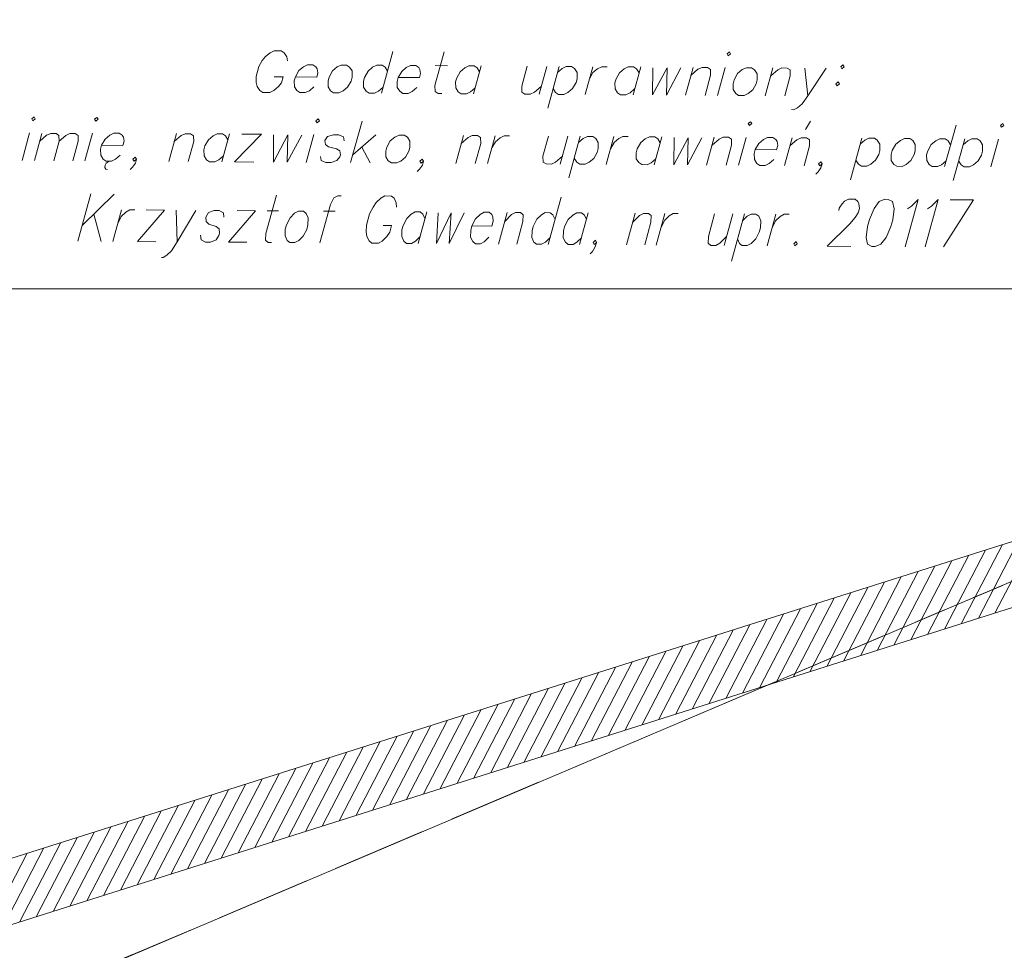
# Model space of a CAD drawing. Header units: metres. Extents: x 5554594 to 5556205, y 5636132 to 5636668.
# Tile 145 of 168: x 5555437 to 5555453, y 5636484 to 5636499. Entities that reach past the tile are written whole.
import ezdxf

# ---------------------------------------------------------------- set-up
doc = ezdxf.new("R2010")
doc.units = ezdxf.units.M
doc.header["$MEASUREMENT"] = 0
doc.header["$XCLIPFRAME"] = 0
doc.linetypes.add('PRZER1-1', pattern=[2, 1, -1])
doc.linetypes.add('PRZER3-1', pattern=[4, 3, -1])
for name, color, linetype, lineweight in [('#RAMKA', 7, 'Continuous', 18), ('#RASTER', 7, 'Continuous', 18), ('#zakres', 7, 'Continuous', 18)]:
    doc.layers.add(name, color=color, linetype=linetype, lineweight=lineweight)
for name, color, linetype, lineweight, true_color in [('GESDZI', 18, 'Continuous', 18, 0x0a0909), ('GESKKL', 96, 'PRZER3-1', 18, 0x008000), ('GESUZY', 96, 'PRZER1-1', 18, 0x008000)]:
    doc.layers.add(name, color=color, linetype=linetype, lineweight=lineweight, true_color=true_color)
picture_1 = doc.add_image_def('image2.tif', size_in_pixel=(18897, 11811))

# ---------------------------------------------------------------- blocks, each defined once
blk = doc.blocks.new('*U1206')
at = {"layer": '#RAMKA', "color": 7, "linetype": 'ByBlock', "lineweight": 18}
blk.add_line((5555437.464, 5636497.469), (5555437.343, 5636497.027), dxfattribs=at)
at = {"layer": '#RAMKA', "color": 7, "linetype": 'ByBlock', "lineweight": 18, "flags": 128}
blk.add_lwpolyline([(5555437.496, 5636497.688), (5555437.516, 5636497.656), (5555437.553, 5636497.687), (5555437.533, 5636497.719), (5555437.496, 5636497.688)], dxfattribs=at)
blk = doc.blocks.new('*U1207')
at = {"layer": '#RAMKA', "color": 7, "linetype": 'ByBlock', "lineweight": 18}
blk.add_line((5555437.658, 5636497.458), (5555437.54, 5636497.026), dxfattribs=at)
at = {"layer": '#RAMKA', "color": 7, "linetype": 'ByBlock', "lineweight": 18, "flags": 128}
for points in [[(5555437.625, 5636497.336), (5555437.732, 5636497.427), (5555437.8, 5636497.457), (5555437.883, 5636497.456), (5555437.929, 5636497.425), (5555437.932, 5636497.334), (5555437.846, 5636497.024)], [(5555437.932, 5636497.334), (5555438.039, 5636497.424), (5555438.103, 5636497.455), (5555438.185, 5636497.454), (5555438.232, 5636497.423), (5555438.234, 5636497.332), (5555438.149, 5636497.022)]]:
    blk.add_lwpolyline(points, dxfattribs=at)
blk = doc.blocks.new('*U1208')
at = {"layer": '#RAMKA', "color": 7, "linetype": 'ByBlock', "lineweight": 18}
blk.add_line((5555438.462, 5636497.462), (5555438.341, 5636497.021), dxfattribs=at)
at = {"layer": '#RAMKA', "color": 7, "linetype": 'ByBlock', "lineweight": 18, "flags": 128}
blk.add_lwpolyline([(5555438.494, 5636497.681), (5555438.514, 5636497.65), (5555438.551, 5636497.681), (5555438.531, 5636497.712), (5555438.494, 5636497.681)], dxfattribs=at)
blk = doc.blocks.new('*U1209')
at = {"layer": '#RAMKA', "color": 7, "linetype": 'ByBlock', "lineweight": 18}
for p, q in [((5555438.708, 5636497.008), (5555438.679, 5636496.987)), ((5555438.739, 5636497.018), (5555438.708, 5636497.008)), ((5555438.66, 5636496.951), (5555438.659, 5636496.914)), ((5555438.659, 5636496.914), (5555438.675, 5636496.888)), ((5555438.679, 5636496.987), (5555438.66, 5636496.951)), ((5555438.675, 5636496.888), (5555438.702, 5636496.883))]:
    blk.add_line(p, q, dxfattribs=at)
at = {"layer": '#RAMKA', "color": 7, "linetype": 'ByBlock', "lineweight": 18, "flags": 128}
blk.add_lwpolyline([(5555438.606, 5636497.269), (5555438.944, 5636497.267), (5555438.962, 5636497.334), (5555438.952, 5636497.397), (5555438.932, 5636497.428), (5555438.884, 5636497.46), (5555438.8, 5636497.46), (5555438.735, 5636497.429), (5555438.662, 5636497.367), (5555438.606, 5636497.269), (5555438.589, 5636497.206), (5555438.592, 5636497.113), (5555438.631, 5636497.05), (5555438.678, 5636497.018), (5555438.763, 5636497.018), (5555438.828, 5636497.049), (5555438.901, 5636497.111)], dxfattribs=at)
blk = doc.blocks.new('*U1210')
at = {"layer": '#RAMKA', "color": 7, "linetype": 'ByBlock', "lineweight": 18}
blk.add_line((5555439.794, 5636497.454), (5555439.672, 5636497.012), dxfattribs=at)
at = {"layer": '#RAMKA', "color": 7, "linetype": 'ByBlock', "lineweight": 18, "flags": 128}
blk.add_lwpolyline([(5555439.759, 5636497.329), (5555439.869, 5636497.422), (5555439.934, 5636497.453), (5555440.019, 5636497.452), (5555440.066, 5636497.421), (5555440.069, 5636497.327), (5555439.981, 5636497.01)], dxfattribs=at)
blk = doc.blocks.new('*U1211')
at = {"layer": '#RAMKA', "color": 7, "linetype": 'ByBlock', "lineweight": 18}
blk.add_line((5555440.637, 5636497.448), (5555440.516, 5636497.006), dxfattribs=at)
at = {"layer": '#RAMKA', "color": 7, "linetype": 'ByBlock', "lineweight": 18, "flags": 128}
blk.add_lwpolyline([(5555440.611, 5636497.354), (5555440.572, 5636497.417), (5555440.525, 5636497.449), (5555440.44, 5636497.449), (5555440.376, 5636497.419), (5555440.302, 5636497.356), (5555440.247, 5636497.258), (5555440.23, 5636497.195), (5555440.232, 5636497.102), (5555440.271, 5636497.039), (5555440.319, 5636497.007), (5555440.403, 5636497.007), (5555440.468, 5636497.038), (5555440.541, 5636497.1)], dxfattribs=at)
blk = doc.blocks.new('*U1212')
at = {"layer": '#RAMKA', "color": 7, "linetype": 'ByBlock', "lineweight": 18}
for p, q in [((5555441.143, 5636497.445), (5555440.713, 5636497.005)), ((5555440.834, 5636497.447), (5555441.143, 5636497.445)), ((5555440.713, 5636497.005), (5555441.022, 5636497.003))]:
    blk.add_line(p, q, dxfattribs=at)
blk = doc.blocks.new('*U1213')
at = {"layer": '#RAMKA', "color": 7, "linetype": 'ByBlock', "lineweight": 18}
blk.add_line((5555441.977, 5636497.439), (5555441.855, 5636496.997), dxfattribs=at)
at = {"layer": '#RAMKA', "color": 7, "linetype": 'ByBlock', "lineweight": 18, "flags": 128}
blk.add_lwpolyline([(5555442.009, 5636497.658), (5555442.028, 5636497.626), (5555442.065, 5636497.657), (5555442.045, 5636497.689), (5555442.009, 5636497.658)], dxfattribs=at)
blk = doc.blocks.new('*U1214')
at = {"layer": '#RAMKA', "color": 7, "linetype": 'ByBlock', "lineweight": 18}
for p, q in [((5555442.74, 5636497.653), (5555442.558, 5636496.993)), ((5555442.961, 5636497.433), (5555442.593, 5636497.117)), ((5555442.739, 5636497.241), (5555442.868, 5636496.99))]:
    blk.add_line(p, q, dxfattribs=at)
blk = doc.blocks.new('*U1215')
at = {"layer": '#RAMKA', "color": 7, "linetype": 'ByBlock', "lineweight": 18}
blk.add_line((5555444.348, 5636497.423), (5555444.227, 5636496.981), dxfattribs=at)
at = {"layer": '#RAMKA', "color": 7, "linetype": 'ByBlock', "lineweight": 18, "flags": 128}
blk.add_lwpolyline([(5555444.314, 5636497.299), (5555444.424, 5636497.392), (5555444.489, 5636497.422), (5555444.573, 5636497.422), (5555444.621, 5636497.39), (5555444.623, 5636497.297), (5555444.536, 5636496.979)], dxfattribs=at)
blk = doc.blocks.new('*U1216')
at = {"layer": '#RAMKA', "color": 7, "linetype": 'ByBlock', "lineweight": 18}
blk.add_line((5555444.855, 5636497.42), (5555444.733, 5636496.978), dxfattribs=at)
at = {"layer": '#RAMKA', "color": 7, "linetype": 'ByBlock', "lineweight": 18, "flags": 128}
blk.add_lwpolyline([(5555444.802, 5636497.228), (5555444.857, 5636497.326), (5555444.93, 5636497.388), (5555444.995, 5636497.419), (5555445.08, 5636497.418)], dxfattribs=at)
blk = doc.blocks.new('*U1217')
at = {"layer": '#RAMKA', "color": 7, "linetype": 'ByBlock', "lineweight": 18}
blk.add_line((5555446.008, 5636497.412), (5555445.886, 5636496.97), dxfattribs=at)
at = {"layer": '#RAMKA', "color": 7, "linetype": 'ByBlock', "lineweight": 18, "flags": 128}
blk.add_lwpolyline([(5555445.698, 5636497.414), (5555445.611, 5636497.097), (5555445.613, 5636497.003), (5555445.661, 5636496.972), (5555445.745, 5636496.971), (5555445.81, 5636497.002), (5555445.92, 5636497.095)], dxfattribs=at)
blk = doc.blocks.new('*U1218')
at = {"layer": '#RAMKA', "color": 7, "linetype": 'ByBlock', "lineweight": 18}
blk.add_line((5555446.204, 5636497.411), (5555446.023, 5636496.751), dxfattribs=at)
at = {"layer": '#RAMKA', "color": 7, "linetype": 'ByBlock', "lineweight": 18, "flags": 128}
blk.add_lwpolyline([(5555446.179, 5636497.317), (5555446.252, 5636497.379), (5555446.317, 5636497.41), (5555446.401, 5636497.41), (5555446.449, 5636497.378), (5555446.488, 5636497.315), (5555446.489, 5636497.216), (5555446.472, 5636497.154), (5555446.418, 5636497.061), (5555446.345, 5636496.999), (5555446.28, 5636496.968), (5555446.195, 5636496.968), (5555446.148, 5636497), (5555446.109, 5636497.063)], dxfattribs=at)
blk = doc.blocks.new('*U1219')
at = {"layer": '#RAMKA', "color": 7, "linetype": 'ByBlock', "lineweight": 18}
blk.add_line((5555446.739, 5636497.407), (5555446.617, 5636496.966), dxfattribs=at)
at = {"layer": '#RAMKA', "color": 7, "linetype": 'ByBlock', "lineweight": 18, "flags": 128}
blk.add_lwpolyline([(5555446.686, 5636497.215), (5555446.741, 5636497.314), (5555446.814, 5636497.376), (5555446.879, 5636497.407), (5555446.964, 5636497.406)], dxfattribs=at)
blk = doc.blocks.new('*U1220')
at = {"layer": '#RAMKA', "color": 7, "linetype": 'ByBlock', "lineweight": 18}
blk.add_line((5555447.498, 5636497.402), (5555447.376, 5636496.961), dxfattribs=at)
at = {"layer": '#RAMKA', "color": 7, "linetype": 'ByBlock', "lineweight": 18, "flags": 128}
blk.add_lwpolyline([(5555447.472, 5636497.309), (5555447.433, 5636497.372), (5555447.386, 5636497.403), (5555447.301, 5636497.404), (5555447.236, 5636497.373), (5555447.163, 5636497.311), (5555447.108, 5636497.212), (5555447.09, 5636497.15), (5555447.093, 5636497.056), (5555447.132, 5636496.993), (5555447.18, 5636496.962), (5555447.264, 5636496.961), (5555447.329, 5636496.992), (5555447.402, 5636497.054)], dxfattribs=at)
blk = doc.blocks.new('*U1221')
at = {"layer": '#RAMKA', "color": 7, "linetype": 'ByBlock', "lineweight": 18}
blk.add_line((5555448.331, 5636497.397), (5555448.21, 5636496.955), dxfattribs=at)
at = {"layer": '#RAMKA', "color": 7, "linetype": 'ByBlock', "lineweight": 18, "flags": 128}
blk.add_lwpolyline([(5555448.297, 5636497.272), (5555448.407, 5636497.365), (5555448.472, 5636497.396), (5555448.556, 5636497.395), (5555448.604, 5636497.364), (5555448.606, 5636497.27), (5555448.519, 5636496.953)], dxfattribs=at)
blk = doc.blocks.new('*U1222')
at = {"layer": '#RAMKA', "color": 7, "linetype": 'ByBlock', "lineweight": 18}
blk.add_line((5555448.838, 5636497.394), (5555448.716, 5636496.952), dxfattribs=at)
at = {"layer": '#RAMKA', "color": 7, "linetype": 'ByBlock', "lineweight": 18, "flags": 128}
blk.add_lwpolyline([(5555448.869, 5636497.612), (5555448.889, 5636497.581), (5555448.926, 5636497.612), (5555448.906, 5636497.643), (5555448.869, 5636497.612)], dxfattribs=at)
blk = doc.blocks.new('*U1223')
at = {"layer": '#RAMKA', "color": 7, "linetype": 'ByBlock', "lineweight": 18}
for p, q in [((5555449.778, 5636497.517), (5555449.857, 5636497.652)), ((5555449.569, 5636497.389), (5555449.447, 5636496.947))]:
    blk.add_line(p, q, dxfattribs=at)
at = {"layer": '#RAMKA', "color": 7, "linetype": 'ByBlock', "lineweight": 18, "flags": 128}
blk.add_lwpolyline([(5555449.534, 5636497.264), (5555449.644, 5636497.357), (5555449.709, 5636497.388), (5555449.794, 5636497.387), (5555449.841, 5636497.356), (5555449.844, 5636497.262), (5555449.756, 5636496.945)], dxfattribs=at)
blk = doc.blocks.new('*U1224')
at = {"layer": '#RAMKA', "color": 7, "linetype": 'ByBlock', "lineweight": 18}
blk.add_line((5555450.675, 5636497.381), (5555450.493, 5636496.721), dxfattribs=at)
at = {"layer": '#RAMKA', "color": 7, "linetype": 'ByBlock', "lineweight": 18, "flags": 128}
blk.add_lwpolyline([(5555450.649, 5636497.288), (5555450.722, 5636497.35), (5555450.787, 5636497.381), (5555450.872, 5636497.38), (5555450.919, 5636497.348), (5555450.958, 5636497.286), (5555450.959, 5636497.187), (5555450.942, 5636497.124), (5555450.888, 5636497.031), (5555450.815, 5636496.969), (5555450.75, 5636496.938), (5555450.666, 5636496.939), (5555450.618, 5636496.97), (5555450.579, 5636497.033)], dxfattribs=at)
blk = doc.blocks.new('*U1225')
at = {"layer": '#RAMKA', "color": 7, "linetype": 'ByBlock', "lineweight": 18}
blk.add_line((5555452.169, 5636497.59), (5555451.987, 5636496.93), dxfattribs=at)
at = {"layer": '#RAMKA', "color": 7, "linetype": 'ByBlock', "lineweight": 18, "flags": 128}
blk.add_lwpolyline([(5555452.083, 5636497.278), (5555452.044, 5636497.341), (5555451.997, 5636497.373), (5555451.912, 5636497.373), (5555451.847, 5636497.342), (5555451.774, 5636497.28), (5555451.719, 5636497.182), (5555451.701, 5636497.119), (5555451.704, 5636497.026), (5555451.743, 5636496.963), (5555451.791, 5636496.931), (5555451.875, 5636496.931), (5555451.94, 5636496.961), (5555452.013, 5636497.023)], dxfattribs=at)
blk = doc.blocks.new('*U1226')
at = {"layer": '#RAMKA', "color": 7, "linetype": 'ByBlock', "lineweight": 18}
blk.add_line((5555452.306, 5636497.37), (5555452.124, 5636496.71), dxfattribs=at)
at = {"layer": '#RAMKA', "color": 7, "linetype": 'ByBlock', "lineweight": 18, "flags": 128}
blk.add_lwpolyline([(5555452.28, 5636497.277), (5555452.354, 5636497.339), (5555452.418, 5636497.37), (5555452.503, 5636497.369), (5555452.55, 5636497.338), (5555452.589, 5636497.275), (5555452.59, 5636497.176), (5555452.573, 5636497.113), (5555452.519, 5636497.02), (5555452.446, 5636496.958), (5555452.381, 5636496.927), (5555452.297, 5636496.928), (5555452.249, 5636496.959), (5555452.21, 5636497.022)], dxfattribs=at)
blk = doc.blocks.new('*U1227')
at = {"layer": '#RAMKA', "color": 7, "linetype": 'ByBlock', "lineweight": 18}
blk.add_line((5555452.84, 5636497.367), (5555452.719, 5636496.925), dxfattribs=at)
at = {"layer": '#RAMKA', "color": 7, "linetype": 'ByBlock', "lineweight": 18, "flags": 128}
blk.add_lwpolyline([(5555452.872, 5636497.585), (5555452.892, 5636497.554), (5555452.928, 5636497.585), (5555452.909, 5636497.616), (5555452.872, 5636497.585)], dxfattribs=at)
blk = doc.blocks.new('*U1228')
at = {"layer": '#RAMKA', "color": 7, "linetype": 'ByBlock', "lineweight": 18}
for p, q in [((5555438.433, 5636496.496), (5555438.228, 5636495.747)), ((5555438.806, 5636496.493), (5555438.296, 5636495.994)), ((5555438.482, 5636496.176), (5555438.6, 5636495.744))]:
    blk.add_line(p, q, dxfattribs=at)
blk = doc.blocks.new('*U1229')
at = {"layer": '#RAMKA', "color": 7, "linetype": 'ByBlock', "lineweight": 18}
blk.add_line((5555438.921, 5636496.244), (5555438.783, 5636495.743), dxfattribs=at)
at = {"layer": '#RAMKA', "color": 7, "linetype": 'ByBlock', "lineweight": 18, "flags": 128}
blk.add_lwpolyline([(5555438.861, 5636496.026), (5555438.918, 5636496.138), (5555438.99, 5636496.208), (5555439.053, 5636496.243), (5555439.131, 5636496.243)], dxfattribs=at)
blk = doc.blocks.new('*U1230')
at = {"layer": '#RAMKA', "color": 7, "linetype": 'ByBlock', "lineweight": 18}
for p, q in [((5555439.604, 5636496.24), (5555439.177, 5636495.741)), ((5555439.315, 5636496.242), (5555439.604, 5636496.24)), ((5555439.177, 5636495.741), (5555439.466, 5636495.739))]:
    blk.add_line(p, q, dxfattribs=at)
blk = doc.blocks.new('*U1231')
at = {"layer": '#RAMKA', "color": 7, "linetype": 'ByBlock', "lineweight": 18}
blk.add_line((5555439.788, 5636496.238), (5555439.808, 5636495.736), dxfattribs=at)
at = {"layer": '#RAMKA', "color": 7, "linetype": 'ByBlock', "lineweight": 18, "flags": 128}
blk.add_lwpolyline([(5555440.103, 5636496.236), (5555439.808, 5636495.736), (5555439.716, 5636495.595), (5555439.644, 5636495.525), (5555439.582, 5636495.49), (5555439.556, 5636495.49)], dxfattribs=at)
blk = doc.blocks.new('*U1232')
at = {"layer": '#RAMKA', "color": 7, "linetype": 'ByBlock', "lineweight": 18}
for p, q in [((5555441.049, 5636496.23), (5555440.622, 5636495.731)), ((5555440.76, 5636496.232), (5555441.049, 5636496.23)), ((5555440.622, 5636495.731), (5555440.911, 5636495.729))]:
    blk.add_line(p, q, dxfattribs=at)
blk = doc.blocks.new('*U1233')
at = {"layer": '#RAMKA', "color": 7, "linetype": 'ByBlock', "lineweight": 18}
blk.add_line((5555441.233, 5636496.229), (5555441.416, 5636496.228), dxfattribs=at)
at = {"layer": '#RAMKA', "color": 7, "linetype": 'ByBlock', "lineweight": 18, "flags": 128}
blk.add_lwpolyline([(5555441.38, 5636496.476), (5555441.213, 5636495.869), (5555441.21, 5636495.762), (5555441.252, 5636495.727), (5555441.305, 5636495.726)], dxfattribs=at)
blk = doc.blocks.new('*U1234')
at = {"layer": '#RAMKA', "color": 7, "linetype": 'ByBlock', "lineweight": 18}
blk.add_line((5555442.13, 5636496.223), (5555442.314, 5636496.222), dxfattribs=at)
at = {"layer": '#RAMKA', "color": 7, "linetype": 'ByBlock', "lineweight": 18, "flags": 128}
blk.add_lwpolyline([(5555442.408, 5636496.469), (5555442.356, 5636496.469), (5555442.293, 5636496.434), (5555442.238, 5636496.328), (5555442.071, 5636495.721)], dxfattribs=at)
blk = doc.blocks.new('*U1235')
at = {"layer": '#RAMKA', "color": 7, "linetype": 'ByBlock', "lineweight": 18}
blk.add_line((5555443.077, 5636495.998), (5555443.208, 5636495.997), dxfattribs=at)
at = {"layer": '#RAMKA', "color": 7, "linetype": 'ByBlock', "lineweight": 18, "flags": 128}
blk.add_lwpolyline([(5555443.288, 5636496.286), (5555443.281, 5636496.357), (5555443.248, 5636496.428), (5555443.205, 5636496.464), (5555443.1, 5636496.465), (5555443.038, 5636496.429), (5555442.966, 5636496.359), (5555442.915, 5636496.289), (5555442.86, 5636496.183), (5555442.81, 5636496), (5555442.807, 5636495.894), (5555442.818, 5636495.823), (5555442.851, 5636495.752), (5555442.894, 5636495.716), (5555442.999, 5636495.715), (5555443.061, 5636495.75), (5555443.133, 5636495.821), (5555443.179, 5636495.891), (5555443.208, 5636495.997)], dxfattribs=at)
blk = doc.blocks.new('*U1236')
at = {"layer": '#RAMKA', "color": 7, "linetype": 'ByBlock', "lineweight": 18}
blk.add_line((5555443.767, 5636496.212), (5555443.629, 5636495.711), dxfattribs=at)
at = {"layer": '#RAMKA', "color": 7, "linetype": 'ByBlock', "lineweight": 18, "flags": 128}
blk.add_lwpolyline([(5555443.738, 5636496.106), (5555443.705, 5636496.177), (5555443.662, 5636496.213), (5555443.583, 5636496.213), (5555443.521, 5636496.178), (5555443.449, 5636496.108), (5555443.392, 5636495.996), (5555443.373, 5636495.925), (5555443.37, 5636495.819), (5555443.403, 5636495.748), (5555443.445, 5636495.712), (5555443.524, 5636495.712), (5555443.587, 5636495.747), (5555443.659, 5636495.817)], dxfattribs=at)
blk = doc.blocks.new('*U1237')
at = {"layer": '#RAMKA', "color": 7, "linetype": 'ByBlock', "lineweight": 18}
blk.add_line((5555445.045, 5636496.204), (5555444.907, 5636495.702), dxfattribs=at)
at = {"layer": '#RAMKA', "color": 7, "linetype": 'ByBlock', "lineweight": 18, "flags": 128}
blk.add_lwpolyline([(5555445.006, 5636496.062), (5555445.114, 5636496.168), (5555445.176, 5636496.203), (5555445.255, 5636496.202), (5555445.297, 5636496.166), (5555445.294, 5636496.06), (5555445.196, 5636495.701)], dxfattribs=at)
blk = doc.blocks.new('*U1238')
at = {"layer": '#RAMKA', "color": 7, "linetype": 'ByBlock', "lineweight": 18}
blk.add_line((5555445.901, 5636496.446), (5555445.695, 5636495.697), dxfattribs=at)
at = {"layer": '#RAMKA', "color": 7, "linetype": 'ByBlock', "lineweight": 18, "flags": 128}
blk.add_lwpolyline([(5555445.803, 5636496.092), (5555445.77, 5636496.163), (5555445.727, 5636496.199), (5555445.649, 5636496.2), (5555445.586, 5636496.165), (5555445.514, 5636496.094), (5555445.457, 5636495.982), (5555445.438, 5636495.912), (5555445.435, 5636495.805), (5555445.468, 5636495.734), (5555445.511, 5636495.698), (5555445.59, 5636495.698), (5555445.652, 5636495.733), (5555445.724, 5636495.803)], dxfattribs=at)
blk = doc.blocks.new('*U1239')
at = {"layer": '#RAMKA', "color": 7, "linetype": 'ByBlock', "lineweight": 18}
blk.add_line((5555446.331, 5636496.195), (5555446.194, 5636495.694), dxfattribs=at)
at = {"layer": '#RAMKA', "color": 7, "linetype": 'ByBlock', "lineweight": 18, "flags": 128}
blk.add_lwpolyline([(5555446.302, 5636496.089), (5555446.269, 5636496.16), (5555446.226, 5636496.196), (5555446.148, 5636496.196), (5555446.085, 5636496.161), (5555446.013, 5636496.091), (5555445.956, 5636495.979), (5555445.937, 5636495.908), (5555445.934, 5636495.802), (5555445.967, 5636495.731), (5555446.01, 5636495.695), (5555446.089, 5636495.695), (5555446.151, 5636495.73), (5555446.223, 5636495.8)], dxfattribs=at)
blk = doc.blocks.new('*U1240')
at = {"layer": '#RAMKA', "color": 7, "linetype": 'ByBlock', "lineweight": 18}
blk.add_line((5555447.076, 5636496.19), (5555446.938, 5636495.689), dxfattribs=at)
at = {"layer": '#RAMKA', "color": 7, "linetype": 'ByBlock', "lineweight": 18, "flags": 128}
blk.add_lwpolyline([(5555447.037, 5636496.049), (5555447.145, 5636496.154), (5555447.207, 5636496.189), (5555447.286, 5636496.189), (5555447.329, 5636496.153), (5555447.326, 5636496.047), (5555447.227, 5636495.687)], dxfattribs=at)
blk = doc.blocks.new('*U1241')
at = {"layer": '#RAMKA', "color": 7, "linetype": 'ByBlock', "lineweight": 18}
blk.add_line((5555447.548, 5636496.187), (5555447.411, 5636495.686), dxfattribs=at)
at = {"layer": '#RAMKA', "color": 7, "linetype": 'ByBlock', "lineweight": 18, "flags": 128}
blk.add_lwpolyline([(5555447.488, 5636495.969), (5555447.545, 5636496.081), (5555447.617, 5636496.151), (5555447.68, 5636496.186), (5555447.759, 5636496.186)], dxfattribs=at)
blk = doc.blocks.new('*U1242')
at = {"layer": '#RAMKA', "color": 7, "linetype": 'ByBlock', "lineweight": 18}
blk.add_line((5555448.625, 5636496.18), (5555448.487, 5636495.679), dxfattribs=at)
at = {"layer": '#RAMKA', "color": 7, "linetype": 'ByBlock', "lineweight": 18, "flags": 128}
blk.add_lwpolyline([(5555448.336, 5636496.182), (5555448.237, 5636495.822), (5555448.234, 5636495.716), (5555448.277, 5636495.68), (5555448.356, 5636495.68), (5555448.418, 5636495.715), (5555448.526, 5636495.82)], dxfattribs=at)
blk = doc.blocks.new('*U1243')
at = {"layer": '#RAMKA', "color": 7, "linetype": 'ByBlock', "lineweight": 18}
blk.add_line((5555448.809, 5636496.179), (5555448.603, 5636495.43), dxfattribs=at)
at = {"layer": '#RAMKA', "color": 7, "linetype": 'ByBlock', "lineweight": 18, "flags": 128}
blk.add_lwpolyline([(5555448.78, 5636496.072), (5555448.852, 5636496.143), (5555448.914, 5636496.178), (5555448.993, 5636496.177), (5555449.036, 5636496.142), (5555449.069, 5636496.071), (5555449.064, 5636495.958), (5555449.045, 5636495.888), (5555448.989, 5636495.782), (5555448.917, 5636495.711), (5555448.855, 5636495.676), (5555448.776, 5636495.677), (5555448.734, 5636495.712), (5555448.7, 5636495.784)], dxfattribs=at)
blk = doc.blocks.new('*U1244')
at = {"layer": '#RAMKA', "color": 7, "linetype": 'ByBlock', "lineweight": 18}
blk.add_line((5555449.308, 5636496.175), (5555449.17, 5636495.674), dxfattribs=at)
at = {"layer": '#RAMKA', "color": 7, "linetype": 'ByBlock', "lineweight": 18, "flags": 128}
blk.add_lwpolyline([(5555449.248, 5636495.957), (5555449.305, 5636496.069), (5555449.377, 5636496.139), (5555449.439, 5636496.174), (5555449.518, 5636496.174)], dxfattribs=at)
blk = doc.blocks.new('*U1245')
at = {"layer": '#RAMKA', "color": 7, "linetype": 'ByBlock', "lineweight": 18}
for p, q in [((5555452.445, 5636496.402), (5555451.972, 5636495.656)), ((5555452.073, 5636496.405), (5555452.445, 5636496.402))]:
    blk.add_line(p, q, dxfattribs=at)
blk = doc.blocks.new('*U1246')
at = {"layer": '#RAMKA', "color": 7, "linetype": 'ByBlock', "lineweight": 18}
blk.add_line((5555441.345, 5636498.357), (5555441.486, 5636498.356), dxfattribs=at)
at = {"layer": '#RAMKA', "color": 7, "linetype": 'ByBlock', "lineweight": 18, "flags": 128}
blk.add_lwpolyline([(5555441.556, 5636498.611), (5555441.545, 5636498.673), (5555441.506, 5636498.736), (5555441.458, 5636498.768), (5555441.346, 5636498.768), (5555441.281, 5636498.737), (5555441.207, 5636498.675), (5555441.157, 5636498.613), (5555441.103, 5636498.52), (5555441.059, 5636498.359), (5555441.062, 5636498.265), (5555441.077, 5636498.202), (5555441.116, 5636498.14), (5555441.164, 5636498.108), (5555441.276, 5636498.107), (5555441.341, 5636498.138), (5555441.415, 5636498.2), (5555441.46, 5636498.262), (5555441.486, 5636498.356)], dxfattribs=at)
blk = doc.blocks.new('*U1247')
at = {"layer": '#RAMKA', "color": 7, "linetype": 'ByBlock', "lineweight": 18}
blk.add_line((5555443.23, 5636498.756), (5555443.048, 5636498.096), dxfattribs=at)
at = {"layer": '#RAMKA', "color": 7, "linetype": 'ByBlock', "lineweight": 18, "flags": 128}
blk.add_lwpolyline([(5555443.144, 5636498.444), (5555443.105, 5636498.507), (5555443.057, 5636498.538), (5555442.973, 5636498.539), (5555442.908, 5636498.508), (5555442.835, 5636498.446), (5555442.779, 5636498.347), (5555442.762, 5636498.285), (5555442.765, 5636498.191), (5555442.804, 5636498.128), (5555442.851, 5636498.097), (5555442.936, 5636498.096), (5555443, 5636498.127), (5555443.074, 5636498.189)], dxfattribs=at)
blk = doc.blocks.new('*U1248')
at = {"layer": '#RAMKA', "color": 7, "linetype": 'ByBlock', "lineweight": 18}
blk.add_line((5555443.901, 5636498.533), (5555444.098, 5636498.531), dxfattribs=at)
at = {"layer": '#RAMKA', "color": 7, "linetype": 'ByBlock', "lineweight": 18, "flags": 128}
blk.add_lwpolyline([(5555444.045, 5636498.75), (5555443.898, 5636498.215), (5555443.9, 5636498.121), (5555443.948, 5636498.09), (5555444.004, 5636498.089)], dxfattribs=at)
blk = doc.blocks.new('*U1249')
at = {"layer": '#RAMKA', "color": 7, "linetype": 'ByBlock', "lineweight": 18}
blk.add_line((5555444.632, 5636498.528), (5555444.51, 5636498.086), dxfattribs=at)
at = {"layer": '#RAMKA', "color": 7, "linetype": 'ByBlock', "lineweight": 18, "flags": 128}
blk.add_lwpolyline([(5555444.606, 5636498.434), (5555444.567, 5636498.497), (5555444.52, 5636498.528), (5555444.435, 5636498.529), (5555444.37, 5636498.498), (5555444.297, 5636498.436), (5555444.242, 5636498.338), (5555444.224, 5636498.275), (5555444.227, 5636498.181), (5555444.266, 5636498.119), (5555444.314, 5636498.087), (5555444.398, 5636498.087), (5555444.463, 5636498.117), (5555444.536, 5636498.179)], dxfattribs=at)
blk = doc.blocks.new('*U1250')
at = {"layer": '#RAMKA', "color": 7, "linetype": 'ByBlock', "lineweight": 18}
blk.add_line((5555445.673, 5636498.521), (5555445.551, 5636498.079), dxfattribs=at)
at = {"layer": '#RAMKA', "color": 7, "linetype": 'ByBlock', "lineweight": 18, "flags": 128}
blk.add_lwpolyline([(5555445.363, 5636498.523), (5555445.276, 5636498.206), (5555445.278, 5636498.112), (5555445.326, 5636498.08), (5555445.41, 5636498.08), (5555445.475, 5636498.111), (5555445.585, 5636498.204)], dxfattribs=at)
blk = doc.blocks.new('*U1251')
at = {"layer": '#RAMKA', "color": 7, "linetype": 'ByBlock', "lineweight": 18}
blk.add_line((5555445.869, 5636498.52), (5555445.688, 5636497.859), dxfattribs=at)
at = {"layer": '#RAMKA', "color": 7, "linetype": 'ByBlock', "lineweight": 18, "flags": 128}
blk.add_lwpolyline([(5555445.844, 5636498.426), (5555445.917, 5636498.488), (5555445.982, 5636498.519), (5555446.066, 5636498.518), (5555446.114, 5636498.487), (5555446.153, 5636498.424), (5555446.154, 5636498.325), (5555446.137, 5636498.263), (5555446.083, 5636498.169), (5555446.009, 5636498.107), (5555445.945, 5636498.076), (5555445.86, 5636498.077), (5555445.813, 5636498.108), (5555445.774, 5636498.171)], dxfattribs=at)
blk = doc.blocks.new('*U1252')
at = {"layer": '#RAMKA', "color": 7, "linetype": 'ByBlock', "lineweight": 18}
blk.add_line((5555446.404, 5636498.516), (5555446.282, 5636498.074), dxfattribs=at)
at = {"layer": '#RAMKA', "color": 7, "linetype": 'ByBlock', "lineweight": 18, "flags": 128}
blk.add_lwpolyline([(5555446.351, 5636498.324), (5555446.406, 5636498.422), (5555446.479, 5636498.484), (5555446.544, 5636498.515), (5555446.629, 5636498.514)], dxfattribs=at)
blk = doc.blocks.new('*U1253')
at = {"layer": '#RAMKA', "color": 7, "linetype": 'ByBlock', "lineweight": 18}
blk.add_line((5555447.163, 5636498.511), (5555447.041, 5636498.069), dxfattribs=at)
at = {"layer": '#RAMKA', "color": 7, "linetype": 'ByBlock', "lineweight": 18, "flags": 128}
blk.add_lwpolyline([(5555447.137, 5636498.417), (5555447.098, 5636498.48), (5555447.05, 5636498.512), (5555446.966, 5636498.512), (5555446.901, 5636498.481), (5555446.828, 5636498.419), (5555446.773, 5636498.321), (5555446.755, 5636498.258), (5555446.758, 5636498.165), (5555446.797, 5636498.102), (5555446.845, 5636498.07), (5555446.929, 5636498.07), (5555446.994, 5636498.101), (5555447.067, 5636498.163)], dxfattribs=at)
blk = doc.blocks.new('*U1254')
at = {"layer": '#RAMKA', "color": 7, "linetype": 'ByBlock', "lineweight": 18}
blk.add_line((5555447.996, 5636498.505), (5555447.875, 5636498.063), dxfattribs=at)
at = {"layer": '#RAMKA', "color": 7, "linetype": 'ByBlock', "lineweight": 18, "flags": 128}
blk.add_lwpolyline([(5555447.962, 5636498.381), (5555448.072, 5636498.474), (5555448.137, 5636498.504), (5555448.221, 5636498.504), (5555448.269, 5636498.472), (5555448.271, 5636498.379), (5555448.184, 5636498.061)], dxfattribs=at)
blk = doc.blocks.new('*U1255')
at = {"layer": '#RAMKA', "color": 7, "linetype": 'ByBlock', "lineweight": 18}
blk.add_line((5555448.502, 5636498.502), (5555448.381, 5636498.06), dxfattribs=at)
at = {"layer": '#RAMKA', "color": 7, "linetype": 'ByBlock', "lineweight": 18, "flags": 128}
blk.add_lwpolyline([(5555448.534, 5636498.721), (5555448.554, 5636498.689), (5555448.591, 5636498.72), (5555448.571, 5636498.752), (5555448.534, 5636498.721)], dxfattribs=at)
blk = doc.blocks.new('*U1256')
at = {"layer": '#RAMKA', "color": 7, "linetype": 'ByBlock', "lineweight": 18}
blk.add_line((5555449.262, 5636498.497), (5555449.14, 5636498.055), dxfattribs=at)
at = {"layer": '#RAMKA', "color": 7, "linetype": 'ByBlock', "lineweight": 18, "flags": 128}
blk.add_lwpolyline([(5555449.227, 5636498.372), (5555449.338, 5636498.465), (5555449.402, 5636498.496), (5555449.487, 5636498.495), (5555449.534, 5636498.464), (5555449.537, 5636498.37), (5555449.45, 5636498.053)], dxfattribs=at)
blk = doc.blocks.new('*U1257')
at = {"layer": '#RAMKA', "color": 7, "linetype": 'ByBlock', "lineweight": 18}
blk.add_line((5555449.768, 5636498.494), (5555449.815, 5636498.051), dxfattribs=at)
at = {"layer": '#RAMKA', "color": 7, "linetype": 'ByBlock', "lineweight": 18, "flags": 128}
blk.add_lwpolyline([(5555450.105, 5636498.491), (5555449.815, 5636498.051), (5555449.725, 5636497.926), (5555449.651, 5636497.864), (5555449.586, 5636497.833), (5555449.558, 5636497.834)], dxfattribs=at)
blk = doc.blocks.new('*U1258')
at = {"layer": '#RAMKA', "color": 7, "linetype": 'ByBlock', "lineweight": 18, "flags": 128}
for points in [[(5555450.374, 5636498.547), (5555450.338, 5636498.516), (5555450.357, 5636498.484), (5555450.394, 5636498.515), (5555450.374, 5636498.547)], [(5555450.3, 5636498.277), (5555450.263, 5636498.246), (5555450.283, 5636498.214), (5555450.319, 5636498.245), (5555450.3, 5636498.277)]]:
    blk.add_lwpolyline(points, dxfattribs=at)

msp = doc.modelspace()

# ---------------------------------------------------------------- linework, layer by layer
at = {"layer": '#RAMKA', "color": 7, "linetype": 'Continuous', "lineweight": 18, "flags": 128}
msp.add_lwpolyline([(5555311.77, 5636494.991), (5555454.77, 5636494.991), (5555454.77, 5636516.686), (5555311.77, 5636516.686), (5555311.77, 5636494.991)], close=True, dxfattribs=at)
for points in [[(5555441.683, 5636498.355), (5555442.02, 5636498.352), (5555442.039, 5636498.42), (5555442.028, 5636498.483), (5555442.008, 5636498.514), (5555441.96, 5636498.545), (5555441.876, 5636498.546), (5555441.811, 5636498.515), (5555441.738, 5636498.453), (5555441.683, 5636498.355), (5555441.665, 5636498.292), (5555441.668, 5636498.198), (5555441.707, 5636498.136), (5555441.755, 5636498.104), (5555441.839, 5636498.104), (5555441.904, 5636498.134), (5555441.977, 5636498.196)], [(5555442.41, 5636498.542), (5555442.346, 5636498.512), (5555442.272, 5636498.45), (5555442.217, 5636498.351), (5555442.2, 5636498.289), (5555442.202, 5636498.195), (5555442.241, 5636498.132), (5555442.289, 5636498.101), (5555442.373, 5636498.1), (5555442.438, 5636498.131), (5555442.511, 5636498.193), (5555442.565, 5636498.286), (5555442.582, 5636498.349), (5555442.582, 5636498.448), (5555442.542, 5636498.51), (5555442.495, 5636498.542), (5555442.41, 5636498.542)], [(5555443.314, 5636498.344), (5555443.651, 5636498.342), (5555443.67, 5636498.409), (5555443.659, 5636498.472), (5555443.639, 5636498.503), (5555443.592, 5636498.535), (5555443.507, 5636498.535), (5555443.442, 5636498.504), (5555443.369, 5636498.442), (5555443.314, 5636498.344), (5555443.296, 5636498.281), (5555443.299, 5636498.188), (5555443.338, 5636498.125), (5555443.386, 5636498.093), (5555443.47, 5636498.093), (5555443.535, 5636498.124), (5555443.608, 5636498.186)], [(5555447.357, 5636498.499), (5555447.353, 5636498.067), (5555447.581, 5636498.498), (5555447.573, 5636498.065), (5555447.801, 5636498.496)], [(5555448.84, 5636498.5), (5555448.775, 5636498.469), (5555448.702, 5636498.407), (5555448.646, 5636498.308), (5555448.629, 5636498.246), (5555448.632, 5636498.152), (5555448.671, 5636498.089), (5555448.718, 5636498.058), (5555448.803, 5636498.057), (5555448.868, 5636498.088), (5555448.941, 5636498.15), (5555448.995, 5636498.244), (5555449.012, 5636498.306), (5555449.011, 5636498.405), (5555448.972, 5636498.468), (5555448.924, 5636498.499), (5555448.84, 5636498.5)], [(5555441.337, 5636497.433), (5555441.333, 5636497.001), (5555441.562, 5636497.432), (5555441.553, 5636496.999), (5555441.782, 5636497.43)], [(5555442.457, 5636497.342), (5555442.446, 5636497.405), (5555442.37, 5636497.436), (5555442.286, 5636497.437), (5555442.193, 5636497.406), (5555442.148, 5636497.344), (5555442.159, 5636497.282), (5555442.205, 5636497.245), (5555442.337, 5636497.213), (5555442.385, 5636497.181), (5555442.396, 5636497.119), (5555442.387, 5636497.087), (5555442.342, 5636497.025), (5555442.249, 5636496.995), (5555442.165, 5636496.995), (5555442.089, 5636497.027), (5555442.078, 5636497.089)], [(5555443.327, 5636497.43), (5555443.262, 5636497.399), (5555443.188, 5636497.337), (5555443.133, 5636497.239), (5555443.116, 5636497.176), (5555443.118, 5636497.083), (5555443.157, 5636497.02), (5555443.205, 5636496.988), (5555443.289, 5636496.988), (5555443.354, 5636497.018), (5555443.428, 5636497.08), (5555443.481, 5636497.174), (5555443.499, 5636497.236), (5555443.498, 5636497.335), (5555443.459, 5636497.398), (5555443.411, 5636497.43), (5555443.327, 5636497.43)], [(5555447.692, 5636497.391), (5555447.688, 5636496.958), (5555447.916, 5636497.389), (5555447.908, 5636496.957), (5555448.136, 5636497.388)], [(5555448.981, 5636497.2), (5555449.319, 5636497.198), (5555449.338, 5636497.265), (5555449.327, 5636497.328), (5555449.307, 5636497.359), (5555449.259, 5636497.391), (5555449.175, 5636497.391), (5555449.11, 5636497.36), (5555449.037, 5636497.298), (5555448.981, 5636497.2), (5555448.964, 5636497.137), (5555448.967, 5636497.044), (5555449.006, 5636496.981), (5555449.053, 5636496.949), (5555449.138, 5636496.949), (5555449.203, 5636496.98), (5555449.276, 5636497.042)], [(5555451.35, 5636497.377), (5555451.285, 5636497.346), (5555451.212, 5636497.284), (5555451.156, 5636497.185), (5555451.139, 5636497.123), (5555451.141, 5636497.029), (5555451.181, 5636496.966), (5555451.228, 5636496.935), (5555451.313, 5636496.934), (5555451.377, 5636496.965), (5555451.451, 5636497.027), (5555451.505, 5636497.121), (5555451.522, 5636497.183), (5555451.521, 5636497.282), (5555451.482, 5636497.345), (5555451.434, 5636497.376), (5555451.35, 5636497.377)], [(5555439.16, 5636497.046), (5555439.124, 5636497.015), (5555439.104, 5636497.047), (5555439.141, 5636497.078), (5555439.16, 5636497.046), (5555439.143, 5636496.984), (5555439.098, 5636496.922), (5555439.06, 5636496.886)], [(5555443.715, 5636497.016), (5555443.678, 5636496.985), (5555443.659, 5636497.016), (5555443.696, 5636497.047), (5555443.715, 5636497.016), (5555443.698, 5636496.954), (5555443.653, 5636496.892), (5555443.615, 5636496.855)], [(5555450.042, 5636496.974), (5555450.005, 5636496.943), (5555449.985, 5636496.974), (5555450.022, 5636497.005), (5555450.042, 5636496.974), (5555450.024, 5636496.912), (5555449.979, 5636496.849), (5555449.941, 5636496.813)], [(5555450.307, 5636496.234), (5555450.316, 5636496.269), (5555450.362, 5636496.339), (5555450.4, 5636496.381), (5555450.462, 5636496.416), (5555450.567, 5636496.415), (5555450.61, 5636496.379), (5555450.625, 5636496.338), (5555450.636, 5636496.267), (5555450.616, 5636496.196), (5555450.566, 5636496.125), (5555450.485, 5636496.02), (5555450.125, 5636495.668), (5555450.497, 5636495.665)], [(5555451.04, 5636496.412), (5555450.951, 5636496.377), (5555450.868, 5636496.265), (5555450.793, 5636496.089), (5555450.764, 5636495.982), (5555450.741, 5636495.805), (5555450.765, 5636495.699), (5555450.834, 5636495.663), (5555450.886, 5636495.663), (5555450.975, 5636495.698), (5555451.061, 5636495.803), (5555451.136, 5636495.98), (5555451.165, 5636496.086), (5555451.187, 5636496.263), (5555451.161, 5636496.376), (5555451.092, 5636496.411), (5555451.04, 5636496.412)], [(5555451.398, 5636496.262), (5555451.461, 5636496.303), (5555451.569, 5636496.408), (5555451.363, 5636495.66)], [(5555451.713, 5636496.26), (5555451.777, 5636496.301), (5555451.885, 5636496.406), (5555451.679, 5636495.657)], [(5555440.547, 5636496.127), (5555440.54, 5636496.198), (5555440.471, 5636496.234), (5555440.392, 5636496.234), (5555440.304, 5636496.2), (5555440.258, 5636496.129), (5555440.265, 5636496.058), (5555440.306, 5636496.016), (5555440.427, 5636495.98), (5555440.47, 5636495.945), (5555440.477, 5636495.874), (5555440.467, 5636495.838), (5555440.422, 5636495.768), (5555440.333, 5636495.733), (5555440.254, 5636495.733), (5555440.185, 5636495.769), (5555440.178, 5636495.84)], [(5555441.732, 5636496.226), (5555441.669, 5636496.191), (5555441.597, 5636496.12), (5555441.54, 5636496.008), (5555441.521, 5636495.938), (5555441.518, 5636495.831), (5555441.551, 5636495.76), (5555441.594, 5636495.724), (5555441.673, 5636495.724), (5555441.735, 5636495.759), (5555441.807, 5636495.829), (5555441.862, 5636495.935), (5555441.882, 5636496.006), (5555441.886, 5636496.118), (5555441.853, 5636496.189), (5555441.81, 5636496.225), (5555441.732, 5636496.226)], [(5555443.948, 5636496.199), (5555443.92, 5636495.709), (5555444.157, 5636496.198), (5555444.125, 5636495.708), (5555444.363, 5636496.196)], [(5555444.485, 5636495.989), (5555444.801, 5636495.987), (5555444.822, 5636496.063), (5555444.815, 5636496.134), (5555444.798, 5636496.17), (5555444.756, 5636496.205), (5555444.677, 5636496.206), (5555444.615, 5636496.171), (5555444.543, 5636496.101), (5555444.485, 5636495.989), (5555444.466, 5636495.918), (5555444.463, 5636495.812), (5555444.496, 5636495.741), (5555444.539, 5636495.705), (5555444.618, 5636495.704), (5555444.68, 5636495.739), (5555444.752, 5636495.81)], [(5555446.462, 5636495.728), (5555446.426, 5636495.692), (5555446.409, 5636495.728), (5555446.445, 5636495.763), (5555446.462, 5636495.728), (5555446.442, 5636495.657), (5555446.396, 5636495.586), (5555446.359, 5636495.545)], [(5555449.632, 5636495.742), (5555449.596, 5636495.707), (5555449.612, 5636495.671), (5555449.648, 5636495.706), (5555449.632, 5636495.742)]]:
    msp.add_lwpolyline(points, dxfattribs=at)
at = {"layer": '#zakres', "color": 134, "linetype": 'Continuous', "lineweight": 18}
for p, q in [((5555460.837, 5636493.443), (5555405.649, 5636475.977)), ((5555461.139, 5636492.49), (5555405.951, 5636475.023)), ((5555452.791, 5636489.853), (5555453.436, 5636491.095)), ((5555452.257, 5636489.684), (5555452.902, 5636490.926)), ((5555452.524, 5636489.768), (5555453.169, 5636491.011)), ((5555451.723, 5636489.515), (5555452.368, 5636490.757)), ((5555451.99, 5636489.599), (5555452.635, 5636490.842)), ((5555451.456, 5636489.43), (5555452.101, 5636490.673)), ((5555450.922, 5636489.261), (5555451.567, 5636490.504)), ((5555451.189, 5636489.346), (5555451.834, 5636490.588)), ((5555450.388, 5636489.092), (5555451.033, 5636490.335)), ((5555450.655, 5636489.177), (5555451.3, 5636490.419)), ((5555449.854, 5636488.923), (5555450.499, 5636490.166)), ((5555450.121, 5636489.008), (5555450.766, 5636490.25)), ((5555449.32, 5636488.754), (5555449.965, 5636489.997)), ((5555449.587, 5636488.839), (5555450.232, 5636490.081)), ((5555448.786, 5636488.585), (5555449.431, 5636489.828)), ((5555449.053, 5636488.67), (5555449.698, 5636489.912)), ((5555448.519, 5636488.501), (5555449.165, 5636489.744)), ((5555447.986, 5636488.332), (5555448.631, 5636489.575)), ((5555448.252, 5636488.417), (5555448.898, 5636489.659)), ((5555447.452, 5636488.163), (5555448.097, 5636489.406)), ((5555447.719, 5636488.248), (5555448.364, 5636489.49)), ((5555446.918, 5636487.994), (5555447.563, 5636489.237)), ((5555447.185, 5636488.079), (5555447.83, 5636489.321)), ((5555446.384, 5636487.825), (5555447.029, 5636489.068)), ((5555446.651, 5636487.91), (5555447.296, 5636489.152)), ((5555445.85, 5636487.656), (5555446.495, 5636488.899)), ((5555446.117, 5636487.741), (5555446.762, 5636488.983)), ((5555445.316, 5636487.487), (5555445.961, 5636488.73)), ((5555445.583, 5636487.572), (5555446.228, 5636488.814)), ((5555445.049, 5636487.403), (5555445.694, 5636488.645)), ((5555444.515, 5636487.234), (5555445.16, 5636488.476)), ((5555444.782, 5636487.318), (5555445.427, 5636488.561)), ((5555443.981, 5636487.065), (5555444.626, 5636488.307)), ((5555444.248, 5636487.149), (5555444.893, 5636488.392)), ((5555443.447, 5636486.896), (5555444.092, 5636488.138)), ((5555443.714, 5636486.98), (5555444.359, 5636488.223)), ((5555442.913, 5636486.727), (5555443.559, 5636487.969)), ((5555443.18, 5636486.811), (5555443.826, 5636488.054)), ((5555442.38, 5636486.558), (5555443.025, 5636487.8)), ((5555442.647, 5636486.642), (5555443.292, 5636487.885)), ((5555441.846, 5636486.389), (5555442.491, 5636487.631)), ((5555442.113, 5636486.473), (5555442.758, 5636487.716)), ((5555441.579, 5636486.304), (5555442.224, 5636487.547)), ((5555441.045, 5636486.135), (5555441.69, 5636487.378)), ((5555441.312, 5636486.22), (5555441.957, 5636487.462)), ((5555440.511, 5636485.966), (5555441.156, 5636487.209)), ((5555440.778, 5636486.051), (5555441.423, 5636487.293)), ((5555439.977, 5636485.797), (5555440.622, 5636487.04)), ((5555440.244, 5636485.882), (5555440.889, 5636487.124)), ((5555439.443, 5636485.628), (5555440.088, 5636486.871)), ((5555439.71, 5636485.713), (5555440.355, 5636486.955)), ((5555438.909, 5636485.459), (5555439.554, 5636486.702)), ((5555439.176, 5636485.544), (5555439.821, 5636486.786)), ((5555438.642, 5636485.375), (5555439.287, 5636486.618)), ((5555438.108, 5636485.206), (5555438.753, 5636486.449)), ((5555438.375, 5636485.291), (5555439.02, 5636486.533)), ((5555437.574, 5636485.037), (5555438.22, 5636486.28)), ((5555437.841, 5636485.122), (5555438.487, 5636486.364)), ((5555437.041, 5636484.868), (5555437.686, 5636486.111)), ((5555437.308, 5636484.953), (5555437.953, 5636486.195)), ((5555436.774, 5636484.784), (5555437.419, 5636486.026))]:
    msp.add_line(p, q, dxfattribs=at)
at = {"layer": 'GESDZI', "color": 96, "linetype": 'Continuous', "lineweight": 18, "flags": 128}
msp.add_lwpolyline([(5555479.81, 5636505.97), (5555481.51, 5636503.97), (5555468.309, 5636490.731), (5555460.185, 5636481.554), (5555455.942, 5636474.595), (5555453.72, 5636472.454), (5555448.915, 5636470.374), (5555437.099, 5636466.554), (5555423.54, 5636462.48), (5555432.84, 5636481.77), (5555458.43, 5636492.63), (5555479.81, 5636505.97)], close=True, dxfattribs=at)
msp.add_lwpolyline([(5555454.77, 5636497.975), (5555458.43, 5636492.63), (5555432.84, 5636481.77), (5555423.54, 5636462.48), (5555411.98, 5636454.27), (5555402.335, 5636463.614), (5555412.888, 5636476.818), (5555419.458, 5636484.97), (5555410.3, 5636486.373), (5555404.056, 5636487.362), (5555406.998, 5636494.991)], dxfattribs=at)
at = {"layer": 'GESKKL', "color": 96, "linetype": 'PRZER3-1', "lineweight": 18, "ltscale": 0.5, "true_color": 0x008000}
msp.add_lwpolyline([(5555458.43, 5636492.63), (5555432.84, 5636481.77), (5555423.54, 5636462.48), (5555411.98, 5636454.27), (5555402.335, 5636463.614), (5555412.888, 5636476.818), (5555419.458, 5636484.97), (5555410.3, 5636486.373), (5555404.056, 5636487.362), (5555406.998, 5636494.991)], dxfattribs=at)
at = {"layer": 'GESUZY', "color": 96, "linetype": 'PRZER1-1', "lineweight": 18, "ltscale": 0.5, "true_color": 0x008000}
msp.add_lwpolyline([(5555460.185, 5636481.554), (5555468.309, 5636490.731), (5555481.51, 5636503.97), (5555479.81, 5636505.97), (5555458.43, 5636492.63), (5555432.84, 5636481.77), (5555423.54, 5636462.48), (5555437.099, 5636466.554), (5555448.915, 5636470.374), (5555453.72, 5636472.454), (5555455.942, 5636474.595), (5555460.185, 5636481.554)], close=True, dxfattribs=at)
msp.add_lwpolyline([(5555458.43, 5636492.63), (5555432.84, 5636481.77), (5555423.54, 5636462.48), (5555411.98, 5636454.27), (5555402.335, 5636463.614), (5555412.888, 5636476.818), (5555419.458, 5636484.97), (5555410.3, 5636486.373), (5555404.056, 5636487.362), (5555406.998, 5636494.991)], dxfattribs=at)

# ---------------------------------------------------------------- block references
at = {"layer": '#RAMKA', "color": 7, "linetype": 'Continuous', "lineweight": 18}
for name in ['*U1246', '*U1247', '*U1248', '*U1255', '*U1249', '*U1250', '*U1251', '*U1252', '*U1253', '*U1254', '*U1256', '*U1257', '*U1258', '*U1206', '*U1208', '*U1213', '*U1214', '*U1222', '*U1223', '*U1225', '*U1227', '*U1207', '*U1209', '*U1210', '*U1211', '*U1212', '*U1215', '*U1216', '*U1217', '*U1218', '*U1219', '*U1220', '*U1221', '*U1224', '*U1226', '*U1228', '*U1233', '*U1234', '*U1235', '*U1238', '*U1245', '*U1229', '*U1230', '*U1231', '*U1232', '*U1236', '*U1237', '*U1239', '*U1240', '*U1241', '*U1242', '*U1243', '*U1244']:
    msp.add_blockref(name, (0, 0), dxfattribs=at)

# ---------------------------------------------------------------- pictures from other files: only their frames are drawn
at = {"layer": '#RASTER', "color": 252, "linetype": 'Continuous', "lineweight": 18}
image = msp.add_image(picture_1, insert=(5555393.385, 5636149.865), size_in_units=(811.151, 518.084), dxfattribs=at)
image.set_boundary_path([(-0.5, -0.5), (-0.5, 11810.5), (18896.5, 11810.5), (18896.5, -0.5), (-0.5, -0.5)])
image.dxf.flags = 15

doc.saveas('drawing.dxf')
